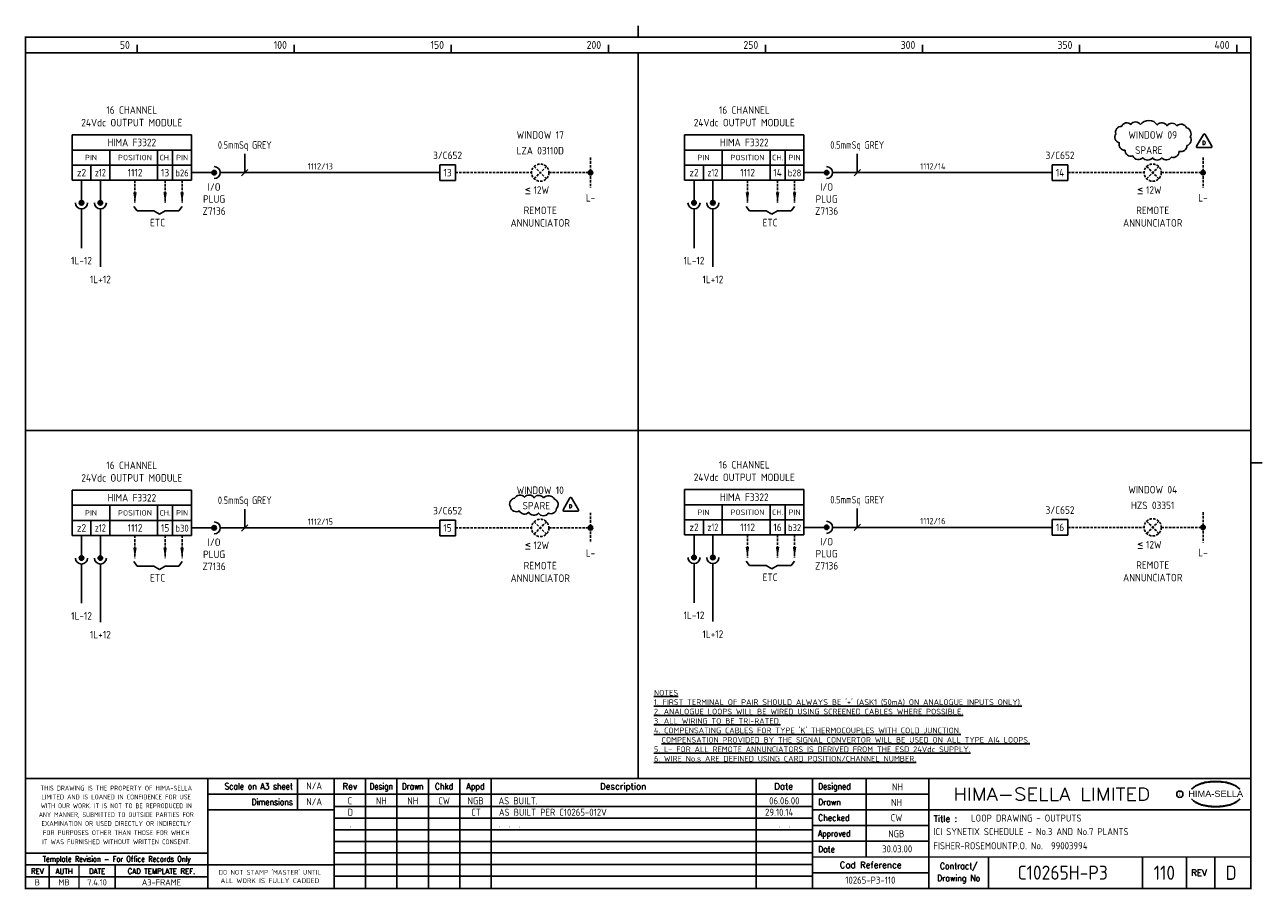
# Model space of a CAD drawing. Extents: x 14 to 408, y 0 to 275.
import ezdxf
from ezdxf.enums import TextEntityAlignment as Align

# ---------------------------------------------------------------- set-up
doc = ezdxf.new("R2010")
doc.units = 0
doc.header["$LTSCALE"] = 0.25
doc.header["$MEASUREMENT"] = 0
doc.linetypes.add('HIDDEN2', pattern=[4.7625, 3.175, -1.5875])
doc.layers.get('0').update_dxf_attribs({"color": 41, "linetype": 'CONTINUOUS'})
for name, color, linetype in [('00-DRG_FRAME', 12, 'CONTINUOUS'), ('01-DRAW', 7, 'CONTINUOUS'), ('04-OUTLINE', 6, 'CONTINUOUS'), ('051-TEXT', 2, 'CONTINUOUS'), ('117', 7, 'CONTINUOUS'), ('117-TEXT', 2, 'CONTINUOUS')]:
    doc.layers.add(name, color=color, linetype=linetype)
doc.styles.add('ARIAL', font='arial.ttf', dxfattribs={"height": 2.5})
doc.styles.add('ISO', font='iso.shx')
doc.styles.add('ROMAND', font='ROMAND')
doc.styles.add('ROMANS', font='romans.shx')

# ---------------------------------------------------------------- blocks, each defined once
blk = doc.blocks.new('A3-REVA')
at = {"layer": '051-TEXT', "style": 'ISO'}
for tag, p in [('DESIGNED', (292.01, 31.7)), ('A', (117.73, 27.28)), ('DES', (127.73, 27.28)), ('DRN', (137.73, 27.28)), ('CHKD', (147.73, 27.28)), ('APPD', (157.73, 27.28)), ('DATE', (256, 27.28)), ('DRAWN', (291.72, 26.77)), ('CHECKED', (291.72, 21.89)), ('APPD', (291.65, 16.79)), ('DATE', (291.92, 11.96))]:
    blk.add_attdef(tag, text='', height=2.25, dxfattribs=at).set_placement(p, align=Align.CENTER)
blk.add_attdef('DESCRIPTION', (165.03, 27.28), '', height=2.25, dxfattribs=at)
blk = doc.blocks.new('A3-REVB')
at = {"layer": '051-TEXT', "style": 'ISO'}
for tag, p in [('A', (124.85, -20.36)), ('DES', (134.85, -20.36)), ('DRN', (144.85, -20.36)), ('CHKD', (154.85, -20.36)), ('APPD', (164.85, -20.36)), ('DATE', (263.12, -20.36))]:
    blk.add_attdef(tag, text='', height=2.25, dxfattribs=at).set_placement(p, align=Align.CENTER)
blk.add_attdef('DESCRIPTION', (172.15, -20.36), '', height=2.25, dxfattribs=at)
blk = doc.blocks.new('A3-TITLE')
at = {"layer": '051-TEXT', "style": 'ISO'}
blk.add_attdef('TITLE_1', (315.46, 21.78), '', height=2.25, dxfattribs=at)
for tag, p in [('DRGNO', (376.96, 3.24)), ('REV.', (398.2, 3.24))]:
    blk.add_attdef(tag, text='', height=4.5, dxfattribs=at).set_placement(p, align=Align.CENTER)
blk = doc.blocks.new('DOT')
for radius in [0.75, 0.65, 0.55, 0.45, 0.35, 0.25, 0.15, 0.05]:
    blk.add_circle((0, 0), radius)
blk = doc.blocks.new('A3-CONTRACT')
at = {"layer": '051-TEXT', "color": 41, "style": 'ISO'}
for tag, height, p in [('SCALE', 2.25, (106.71, 31.82)), ('DIMS', 2.25, (106.71, 26.8)), ('CAD-REF', 2.25, (283.73, 1.84)), ('CONTRACT', 4.5, (344.94, 3.1))]:
    blk.add_attdef(tag, text='', height=height, dxfattribs=at).set_placement(p, align=Align.CENTER)
for tag, p in [('TITLE_2', (303.86, 17.28)), ('TITLE_3', (303.79, 12.78))]:
    blk.add_attdef(tag, p, '', height=2.25, dxfattribs=at)

msp = doc.modelspace()

# ---------------------------------------------------------------- linework, layer by layer
at = {"layer": '00-DRG_FRAME'}
for p, q in [((50, 266.5), (50, 269)), ((100, 266.5), (100, 269)), ((150, 266.5), (150, 269)), ((200, 266.5), (200, 269)), ((250, 266.5), (250, 269)), ((300, 266.5), (300, 269)), ((350, 266.5), (350, 269)), ((400, 266.5), (400, 269)), ((101.01, 35.5), (101.01, 25.5)), ((122.7, 35.5), (122.7, 0.5)), ((132.7, 0.5), (132.7, 35.5)), ((142.7, 0.5), (142.7, 35.5)), ((152.7, 35.5), (152.7, 0.5)), ((162.7, 35.5), (162.7, 0.5)), ((247, 35.5), (247, 0.5)), ((282, 35.5), (282, 10.5)), ((265, 30.5), (302, 30.5)), ((265, 26.59), (112.7, 26.59)), ((302, 25.5), (265, 25.5)), ((265, 22.89), (112.7, 22.89)), ((265, 20.5), (302, 20.5)), ((265, 19.19), (112.7, 19.19)), ((265, 15.49), (112.7, 15.49)), ((302, 15.5), (265, 15.5)), ((265, 11.79), (112.7, 11.79)), ((265, 8.09), (112.7, 8.09)), ((321, 10.5), (321, 0.5)), ((370, 10.5), (370, 0.5)), ((384, 0.5), (384, 10.5)), ((393, 10.5), (393, 0.5)), ((72.5, 4.25), (14.5, 4.25)), ((265, 4.39), (112.7, 4.39)), ((302, 5.5), (265, 5.5))]:
    msp.add_line(p, q, dxfattribs=at)
at = {"layer": '00-DRG_FRAME', "const_width": 0.5}
for points in [[(209.5, 271.5), (209.5, 275.18)], [(209.5, 271.5), (209.5, 275.18)], [(14.5, 266.5), (404.5, 266.5)], [(209.5, 35.5), (209.5, 266.5)], [(14.5, 146.31), (404.5, 146.31)], [(404.5, 136), (408.18, 136)], [(404.5, 35.5), (14.5, 35.5)], [(72.5, 0.5), (72.5, 35.5)], [(112.7, 0.5), (112.7, 35.5)], [(265, 35.5), (265, 0.5)], [(302, 0.5), (302, 35.5)], [(265, 30.5), (72.5, 30.5)], [(112.7, 25.5), (72.5, 25.5)], [(404.5, 25.5), (302, 25.5)], [(14.5, 11.75), (72.5, 11.75)], [(14.5, 8), (72.5, 8)], [(22, 0.5), (22, 8)], [(31.5, 0.5), (31.5, 8)], [(43, 0.5), (43, 8)], [(112.7, 8), (72.5, 8)], [(265, 10.5), (404.5, 10.5)]]:
    msp.add_lwpolyline(points, dxfattribs=at)
msp.add_lwpolyline([(14.5, 0.5), (404.5, 0.5), (404.5, 271.5), (14.5, 271.5)], close=True, dxfattribs=at)
at = {"layer": '00-DRG_FRAME', "color": 3}
msp.add_circle((381.88, 30.5), 1, dxfattribs=at)
for centre, radius, start, end in [((390.6, 26.83), 7.24, 106.0532, 133.5024), ((390.88, 27.01), 7.3, 130.419, 136.057), ((390.11, 28.1), 5.98, 122.244, 131.6154), ((389.75, 28.78), 5.21, 111.8206, 122.8668), ((391.78, 24.7), 9.76, 107.5931, 113.9452), ((393.1, 18.5), 15.94, 89.2698, 106.3911), ((392.1, 23.52), 10.99, 96.0146, 107.3203), ((393.29, 16.31), 18.28, 92.8917, 97.3734), ((393.24, 18.86), 15.73, 89.7805, 93.1738), ((393.36, 18.86), 15.73, 86.8262, 90.2195), ((393.51, 18.5), 15.94, 73.6089, 90.7302), ((393.31, 16.31), 18.28, 82.6266, 87.1083), ((394.51, 23.52), 10.99, 72.6797, 83.9854), ((394.83, 24.7), 9.76, 66.0548, 72.4069), ((396, 26.83), 7.24, 46.4976, 73.9468), ((396.85, 28.78), 5.21, 57.1332, 68.1794), ((396.49, 28.1), 5.98, 48.3846, 57.756), ((395.73, 27.01), 7.3, 43.943, 49.581), ((390.88, 34.04), 7.3, 223.943, 229.581), ((390.6, 34.23), 7.24, 226.4976, 253.9468), ((390.11, 32.96), 5.98, 228.3846, 237.756), ((389.75, 32.28), 5.21, 237.1332, 248.1794), ((396, 34.23), 7.24, 286.0532, 313.5024), ((396.85, 32.28), 5.21, 291.8206, 302.8668), ((396.49, 32.96), 5.98, 302.244, 311.6154), ((395.73, 34.04), 7.3, 310.419, 316.057), ((391.78, 36.36), 9.76, 246.0548, 252.4069), ((393.1, 42.56), 15.94, 253.6089, 270.7302), ((392.1, 37.54), 10.99, 252.6797, 263.9854), ((393.29, 44.75), 18.28, 262.6266, 267.1083), ((393.24, 42.19), 15.73, 266.8262, 270.2195), ((393.51, 42.56), 15.94, 269.2698, 286.3911), ((393.36, 42.19), 15.73, 269.7805, 273.1738), ((393.31, 44.75), 18.28, 272.8917, 277.3734), ((394.51, 37.54), 10.99, 276.0146, 287.3203), ((394.83, 36.36), 9.76, 287.5931, 293.9452)]:
    msp.add_arc(centre, radius, start, end, dxfattribs=at)
at = {"layer": '04-OUTLINE'}
for points in [[(369.39, 243.64, 0.520567), (366.27, 243.73, 0.520567), (366.27, 243.73, 0.520567), (363.34, 243.09, 0.520567), (363.34, 243.09, 0.520567), (361.51, 240.71, 0.520567), (361.51, 240.71, 0.520567), (362.61, 237.88, 0.520567), (362.61, 237.88, 0.520567), (364.44, 235.5, 0.520567), (364.44, 235.5, 0.520567), (366.91, 233.67, 0.520567), (366.91, 233.67, 0.520567), (370.12, 233.12, 0.520567), (370.12, 233.12, 0.520567), (373.14, 233.12, 0.520567), (373.14, 233.12, 0.520567), (376.16, 233.12, 0.520567), (376.16, 233.12, 0.520567), (379.19, 233.3, 0.520567), (379.19, 233.3, 0.520567), (381.66, 235.13, 0.520567), (381.66, 235.13, 0.520567), (384.13, 236.96, 0.520567), (384.13, 236.96, 0.520567), (385.14, 239.8, 0.520567), (385.14, 239.8, 0.520567), (384.04, 242.63, 0.520567), (384.04, 242.63, 0.520567), (380.93, 243.27, 0.520567), (380.93, 243.27, 0.520567), (377.81, 243.27, 0.520567), (377.81, 243.27, 0.520567), (374.7, 243.55, 0.520567), (374.7, 243.55, 0.520567)], [(389.37, 240.54), (387.21, 236.79, 0.57735), (387.48, 236.32), (391.81, 236.32, 0.57735), (392.08, 236.79), (389.91, 240.54, 0.57735)], [(179.4, 124.8, 0.520567), (176.34, 124.87, 0.520567), (176.34, 124.87, 0.520567), (173.29, 125.01, 0.520567), (173.29, 125.01, 0.520567), (170.16, 124.73, 0.520567), (170.16, 124.73, 0.520567), (168.81, 121.96, 0.520567), (168.81, 121.96, 0.520567), (171.66, 120.68, 0.520567), (171.66, 120.68, 0.520567), (174.64, 120.26, 0.520567), (174.64, 120.26, 0.520567), (177.76, 119.97, 0.520567), (177.76, 119.97, 0.520567), (180.89, 119.97, 0.520567), (180.89, 119.97, 0.520567), (183.52, 121.46, 0.520567), (183.52, 121.46, 0.520567), (182.88, 124.44, 0.520567), (182.88, 124.44, 0.520567)], [(187.75, 124.82), (185.59, 121.07, 0.57735), (185.86, 120.61), (190.19, 120.61, 0.57735), (190.46, 121.07), (188.29, 124.82, 0.57735)]]:
    msp.add_lwpolyline(points, format="xyb", close=True, dxfattribs=at)
at = {"layer": '117'}
for p, q in [((29.32, 240.36), (29.32, 225.96)), ((67.32, 240.36), (29.32, 240.36)), ((67.32, 240.36), (67.32, 225.96)), ((224.26, 240.36), (224.26, 225.96)), ((262.26, 240.36), (224.26, 240.36)), ((262.26, 240.36), (262.26, 225.96)), ((67.32, 235.56), (29.32, 235.56)), ((41.32, 235.56), (41.32, 225.96)), ((56.52, 235.56), (56.52, 225.96)), ((61.32, 235.56), (61.32, 225.96)), ((262.26, 235.56), (224.26, 235.56)), ((236.26, 235.56), (236.26, 225.96)), ((251.46, 235.56), (251.46, 225.96)), ((256.26, 235.56), (256.26, 225.96)), ((67.32, 230.76), (29.32, 230.76)), ((35.32, 230.76), (35.32, 225.96)), ((146.32, 230.86), (146.32, 225.86)), ((151.32, 230.86), (146.32, 230.86)), ((151.32, 225.86), (151.32, 230.86)), ((262.26, 230.76), (224.26, 230.76)), ((230.26, 230.76), (230.26, 225.96)), ((341.26, 230.86), (341.26, 225.86)), ((346.26, 230.86), (341.26, 230.86)), ((346.26, 225.86), (346.26, 230.86)), ((67.32, 225.96), (29.32, 225.96)), ((32.32, 225.96), (32.32, 218.76)), ((38.32, 225.96), (38.32, 218.76)), ((67.32, 228.36), (74.52, 228.36)), ((76.44, 228.36), (146.32, 228.36)), ((151.32, 225.86), (146.32, 225.86)), ((262.26, 225.96), (224.26, 225.96)), ((227.26, 225.96), (227.26, 218.76)), ((233.26, 225.96), (233.26, 218.76)), ((262.26, 228.36), (269.46, 228.36)), ((271.38, 228.36), (341.26, 228.36)), ((346.26, 225.86), (341.26, 225.86)), ((32.32, 216.84), (32.32, 204.36)), ((38.32, 216.84), (38.32, 198.36)), ((48.92, 217.62), (50, 216.18)), ((64.32, 217.62), (63.24, 216.18)), ((227.26, 216.84), (227.26, 204.36)), ((233.26, 216.84), (233.26, 198.36)), ((243.86, 217.62), (244.94, 216.18)), ((259.26, 217.62), (258.18, 216.18)), ((50, 216.18), (55.32, 216.18)), ((55.32, 216.18), (57.12, 215.1)), ((58.92, 216.18), (57.12, 215.1)), ((63.24, 216.18), (58.92, 216.18)), ((244.94, 216.18), (250.26, 216.18)), ((250.26, 216.18), (252.06, 215.1)), ((253.86, 216.18), (252.06, 215.1)), ((258.18, 216.18), (253.86, 216.18)), ((67.32, 127.27), (29.32, 127.27)), ((29.32, 127.27), (29.32, 112.87)), ((67.32, 127.27), (67.32, 112.87)), ((262.26, 127.45), (224.26, 127.45)), ((224.26, 127.45), (224.26, 113.05)), ((262.26, 127.45), (262.26, 113.05)), ((67.32, 122.47), (29.32, 122.47)), ((41.32, 122.47), (41.32, 112.87)), ((56.52, 122.47), (56.52, 112.87)), ((61.32, 122.47), (61.32, 112.87)), ((262.26, 122.65), (224.26, 122.65)), ((236.26, 122.65), (236.26, 113.05)), ((251.46, 122.65), (251.46, 113.05)), ((256.26, 122.65), (256.26, 113.05)), ((67.32, 117.67), (29.32, 117.67)), ((35.32, 117.67), (35.32, 112.87)), ((67.32, 115.27), (74.52, 115.27)), ((76.44, 115.27), (146.32, 115.27)), ((146.32, 117.77), (146.32, 112.77)), ((151.32, 117.77), (146.32, 117.77)), ((151.32, 112.77), (151.32, 117.77)), ((262.26, 117.85), (224.26, 117.85)), ((230.26, 117.85), (230.26, 113.05)), ((262.26, 115.45), (269.46, 115.45)), ((271.38, 115.45), (341.26, 115.45)), ((346.26, 117.95), (341.26, 117.95)), ((341.26, 117.95), (341.26, 112.95)), ((346.26, 112.95), (346.26, 117.95)), ((67.32, 112.87), (29.32, 112.87)), ((32.32, 112.87), (32.32, 105.67)), ((38.32, 112.87), (38.32, 105.67)), ((151.32, 112.77), (146.32, 112.77)), ((262.26, 113.05), (224.26, 113.05)), ((227.26, 113.05), (227.26, 105.85)), ((233.26, 113.05), (233.26, 105.85)), ((346.26, 112.95), (341.26, 112.95)), ((32.32, 103.75), (32.32, 91.27)), ((38.32, 103.75), (38.32, 85.27)), ((48.92, 104.53), (50, 103.09)), ((50, 103.09), (55.32, 103.09)), ((55.32, 103.09), (57.12, 102.01)), ((58.92, 103.09), (57.12, 102.01)), ((63.24, 103.09), (58.92, 103.09)), ((64.32, 104.53), (63.24, 103.09)), ((227.26, 103.93), (227.26, 91.45)), ((233.26, 103.93), (233.26, 85.45)), ((243.86, 104.71), (244.94, 103.27)), ((244.94, 103.27), (250.26, 103.27)), ((250.26, 103.27), (252.06, 102.19)), ((253.86, 103.27), (252.06, 102.19)), ((258.18, 103.27), (253.86, 103.27)), ((259.26, 104.71), (258.18, 103.27))]:
    msp.add_line(p, q, dxfattribs=at)
at = {"layer": '117', "color": 3}
for p, q in [((84.27, 228.36), (84.27, 234.36)), ((279.21, 228.36), (279.21, 234.36)), ((83.27, 227.36), (85.27, 229.36)), ((278.21, 227.36), (280.21, 229.36)), ((84.27, 115.27), (84.27, 121.27)), ((279.21, 115.45), (279.21, 121.45)), ((83.27, 114.27), (85.27, 116.27)), ((278.21, 114.45), (280.21, 116.45))]:
    msp.add_line(p, q, dxfattribs=at)
at = {"layer": '117', "linetype": 'HIDDEN2'}
for p, q in [((194.32, 233.16), (194.32, 223.56)), ((389.26, 233.16), (389.26, 223.56)), ((176.37, 226.42), (180.26, 230.31)), ((176.37, 230.31), (180.26, 226.42)), ((371.32, 230.31), (375.21, 226.42)), ((371.32, 226.42), (375.21, 230.31)), ((49.32, 225.96), (49.32, 218.76)), ((58.92, 225.96), (58.92, 218.76)), ((64.32, 225.96), (64.32, 218.76)), ((151.32, 228.36), (175.57, 228.36)), ((181.07, 228.36), (194.32, 228.36)), ((244.26, 225.96), (244.26, 218.76)), ((253.86, 225.96), (253.86, 218.76)), ((259.26, 225.96), (259.26, 218.76)), ((346.26, 228.36), (370.51, 228.36)), ((376.01, 228.36), (389.26, 228.36)), ((194.32, 120.07), (194.32, 110.47)), ((389.26, 120.25), (389.26, 110.65)), ((151.32, 115.27), (175.57, 115.27)), ((176.37, 117.21), (180.26, 113.32)), ((176.37, 113.32), (180.26, 117.21)), ((181.07, 115.27), (194.32, 115.27)), ((346.26, 115.45), (370.51, 115.45)), ((371.32, 113.5), (375.21, 117.39)), ((371.32, 117.39), (375.21, 113.5)), ((376.01, 115.45), (389.26, 115.45)), ((49.32, 112.87), (49.32, 105.67)), ((58.92, 112.87), (58.92, 105.67)), ((64.32, 112.87), (64.32, 105.67)), ((244.26, 113.05), (244.26, 105.85)), ((253.86, 113.05), (253.86, 105.85)), ((259.26, 113.05), (259.26, 105.85))]:
    msp.add_line(p, q, dxfattribs=at)
at = {"layer": '117'}
for centre, radius in [((74.52, 228.36), 0.72), ((74.52, 228.36), 0.624), ((74.52, 228.36), 0.528), ((74.52, 228.36), 0.432), ((74.52, 228.36), 0.336), ((269.46, 228.36), 0.72), ((269.46, 228.36), 0.624), ((269.46, 228.36), 0.528), ((269.46, 228.36), 0.432), ((269.46, 228.36), 0.336), ((74.52, 228.36), 0.24), ((74.52, 228.36), 0.144), ((74.52, 228.36), 0.048), ((269.46, 228.36), 0.24), ((269.46, 228.36), 0.144), ((269.46, 228.36), 0.048), ((32.32, 218.76), 0.72), ((32.32, 218.76), 0.624), ((32.32, 218.76), 0.528), ((32.32, 218.76), 0.432), ((32.32, 218.76), 0.336), ((32.32, 218.76), 0.24), ((32.32, 218.76), 0.144), ((32.32, 218.76), 0.048), ((38.32, 218.76), 0.72), ((38.32, 218.76), 0.624), ((38.32, 218.76), 0.528), ((38.32, 218.76), 0.432), ((38.32, 218.76), 0.336), ((38.32, 218.76), 0.24), ((38.32, 218.76), 0.144), ((38.32, 218.76), 0.048), ((227.26, 218.76), 0.72), ((227.26, 218.76), 0.624), ((227.26, 218.76), 0.528), ((227.26, 218.76), 0.432), ((227.26, 218.76), 0.336), ((227.26, 218.76), 0.24), ((227.26, 218.76), 0.144), ((227.26, 218.76), 0.048), ((233.26, 218.76), 0.72), ((233.26, 218.76), 0.624), ((233.26, 218.76), 0.528), ((233.26, 218.76), 0.432), ((233.26, 218.76), 0.336), ((233.26, 218.76), 0.24), ((233.26, 218.76), 0.144), ((233.26, 218.76), 0.048), ((74.52, 115.27), 0.72), ((74.52, 115.27), 0.624), ((74.52, 115.27), 0.528), ((74.52, 115.27), 0.432), ((74.52, 115.27), 0.336), ((74.52, 115.27), 0.24), ((74.52, 115.27), 0.144), ((74.52, 115.27), 0.048), ((269.46, 115.45), 0.72), ((269.46, 115.45), 0.624), ((269.46, 115.45), 0.528), ((269.46, 115.45), 0.432), ((269.46, 115.45), 0.336), ((269.46, 115.45), 0.24), ((269.46, 115.45), 0.144), ((269.46, 115.45), 0.048), ((227.26, 105.85), 0.72), ((227.26, 105.85), 0.624), ((233.26, 105.85), 0.72), ((233.26, 105.85), 0.624), ((32.32, 105.67), 0.72), ((32.32, 105.67), 0.624), ((32.32, 105.67), 0.528), ((32.32, 105.67), 0.432), ((32.32, 105.67), 0.336), ((32.32, 105.67), 0.24), ((32.32, 105.67), 0.144), ((32.32, 105.67), 0.048), ((38.32, 105.67), 0.72), ((38.32, 105.67), 0.624), ((38.32, 105.67), 0.528), ((38.32, 105.67), 0.432), ((38.32, 105.67), 0.336), ((38.32, 105.67), 0.24), ((38.32, 105.67), 0.144), ((38.32, 105.67), 0.048), ((227.26, 105.85), 0.528), ((227.26, 105.85), 0.432), ((227.26, 105.85), 0.336), ((227.26, 105.85), 0.24), ((227.26, 105.85), 0.144), ((227.26, 105.85), 0.048), ((233.26, 105.85), 0.528), ((233.26, 105.85), 0.432), ((233.26, 105.85), 0.336), ((233.26, 105.85), 0.24), ((233.26, 105.85), 0.144), ((233.26, 105.85), 0.048)]:
    msp.add_circle(centre, radius, dxfattribs=at)
at = {"layer": '117', "linetype": 'HIDDEN2'}
for centre in [(178.32, 228.36), (373.26, 228.36), (178.32, 115.27), (373.26, 115.45)]:
    msp.add_circle(centre, 2.75, dxfattribs=at)
at = {"layer": '117'}
for centre, start, end in [((74.52, 228.36), 270, 90), ((269.46, 228.36), 270, 90), ((32.32, 218.76), 180, 0), ((38.32, 218.76), 180, 0), ((227.26, 218.76), 180, 0), ((233.26, 218.76), 180, 0), ((74.52, 115.27), 270, 90), ((269.46, 115.45), 270, 90), ((32.32, 105.67), 180, 0), ((38.32, 105.67), 180, 0), ((227.26, 105.85), 180, 0), ((233.26, 105.85), 180, 0)]:
    msp.add_arc(centre, 1.92, start, end, dxfattribs=at)
for points in [[(49.88, 222.12), (48.76, 222.12), (49.32, 218.76)], [(59.48, 222.12), (58.36, 222.12), (58.92, 218.76)], [(64.88, 222.12), (63.76, 222.12), (64.32, 218.76)], [(244.82, 222.12), (243.7, 222.12), (244.26, 218.76)], [(254.42, 222.12), (253.3, 222.12), (253.86, 218.76)], [(259.82, 222.12), (258.7, 222.12), (259.26, 218.76)], [(49.88, 109.03), (48.76, 109.03), (49.32, 105.67)], [(59.48, 109.03), (58.36, 109.03), (58.92, 105.67)], [(64.88, 109.03), (63.76, 109.03), (64.32, 105.67)], [(244.82, 109.21), (243.7, 109.21), (244.26, 105.85)], [(254.42, 109.21), (253.3, 109.21), (253.86, 105.85)], [(259.82, 109.21), (258.7, 109.21), (259.26, 105.85)]]:
    msp.add_solid(points, dxfattribs=at)

# ---------------------------------------------------------------- block references
at = {"layer": '00-DRG_FRAME'}
for name, p, values in [('A3-CONTRACT', (-0.35, 0.19), {'TITLE_2': 'ICI SYNETIX SCHEDULE - No.3 AND No.7 PLANTS', 'TITLE_3': 'FISHER-ROSEMOUNTP.O. No.  99003994', 'CAD-REF': '10265-P3-110', 'CONTRACT': 'C10265H-P3', 'SCALE': 'N/A', 'DIMS': 'N/A'}), ('A3-TITLE', (0, 0), {'TITLE_1': 'LOOP DRAWING - OUTPUTS', 'DRGNO': '110', 'REV.': 'D'}), ('A3-REVB', (-7, 40.28), {'A': '.', 'DESCRIPTION': '.  .  .', 'DATE': '.  .'})]:
    msp.add_blockref(name, p, dxfattribs=at).add_auto_attribs(values)
ref = msp.add_blockref('A3-REVA', (0, 0), dxfattribs=at)
ref.add_attrib('A', 'C', dxfattribs={"layer": '051-TEXT', "height": 2.25, "style": 'ISO'}).set_placement((117.73, 27.28), align=Align.CENTER)
ref.add_attrib('DES', 'NH', dxfattribs={"layer": '051-TEXT', "height": 2.25, "style": 'ISO'}).set_placement((127.73, 27.28), align=Align.CENTER)
ref.add_attrib('DRN', 'NH', dxfattribs={"layer": '051-TEXT', "height": 2.25, "style": 'ISO'}).set_placement((137.73, 27.28), align=Align.CENTER)
ref.add_attrib('CHKD', 'CW', dxfattribs={"layer": '051-TEXT', "height": 2.25, "style": 'ISO'}).set_placement((147.73, 27.28), align=Align.CENTER)
ref.add_attrib('APPD', 'NGB', dxfattribs={"layer": '051-TEXT', "height": 2.25, "style": 'ISO'}).set_placement((157.73, 27.28), align=Align.CENTER)
ref.add_attrib('DESCRIPTION', 'AS BUILT.', (165.03, 27.28), dxfattribs={"layer": '051-TEXT', "height": 2.25, "style": 'ISO'})
ref.add_attrib('DATE', '06.06.00', dxfattribs={"layer": '051-TEXT', "height": 2.25, "style": 'ISO'}).set_placement((256, 27.28), align=Align.CENTER)
ref.add_attrib('DESIGNED', 'NH', dxfattribs={"layer": '051-TEXT', "height": 2.25, "style": 'ISO'}).set_placement((292.01, 31.7), align=Align.CENTER)
ref.add_attrib('DRAWN', 'NH', dxfattribs={"layer": '051-TEXT', "height": 2.25, "style": 'ISO'}).set_placement((291.72, 26.77), align=Align.CENTER)
ref.add_attrib('CHECKED', 'CW', dxfattribs={"layer": '051-TEXT', "height": 2.25, "style": 'ISO'}).set_placement((291.72, 21.89), align=Align.CENTER)
ref.add_attrib('APPD', 'NGB', dxfattribs={"layer": '051-TEXT', "height": 2.25, "style": 'ISO'}).set_placement((291.65, 16.79), align=Align.CENTER)
ref.add_attrib('DATE', '30.03.00', dxfattribs={"layer": '051-TEXT', "height": 2.25, "style": 'ISO'}).set_placement((291.92, 11.96), align=Align.CENTER)
ref = msp.add_blockref('A3-REVB', (-7, 43.98), dxfattribs=at)
ref.add_attrib('A', 'D', dxfattribs={"layer": '051-TEXT', "height": 2.25, "style": 'ISO'}).set_placement((117.85, 23.62), align=Align.CENTER)
ref.add_attrib('APPD', 'CT', dxfattribs={"layer": '051-TEXT', "height": 2.25, "style": 'ISO'}).set_placement((157.85, 23.62), align=Align.CENTER)
ref.add_attrib('DESCRIPTION', 'AS BUILT PER C10265-012V', (165.15, 23.62), dxfattribs={"layer": '051-TEXT', "height": 2.25, "style": 'ISO'})
ref.add_attrib('DATE', '29.10.14', dxfattribs={"layer": '051-TEXT', "height": 2.25, "style": 'ISO'}).set_placement((254.35, 23.62), align=Align.CENTER)
at = {"layer": '117', "linetype": 'HIDDEN2', "xscale": 0.9600000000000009, "yscale": 0.9600000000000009, "zscale": 0.9600000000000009}
for p in [(194.32, 228.36), (389.26, 228.36), (194.32, 115.27), (389.26, 115.45)]:
    msp.add_blockref('DOT', p, dxfattribs=at)

# ---------------------------------------------------------------- texts
at = {"layer": '00-DRG_FRAME', "style": 'ISO'}
for s, p in [('50', (47.69, 267.75)), ('100', (97.69, 267.75)), ('150', (147.69, 267.75)), ('200', (197.69, 267.75)), ('250', (247.69, 267.75)), ('300', (297.69, 267.75)), ('350', (347.69, 267.75)), ('400', (397.69, 267.75))]:
    msp.add_text(s, height=2.5, dxfattribs=at).set_placement(p, align=Align.RIGHT)
at = {"layer": '00-DRG_FRAME', "color": 3, "style": 'ISO'}
for s, width, p in [('THIS DRAWING IS THE PROPERTY OF HIMA-SELLA', 0.9, (43.36, 32.44)), ("DO NOT STAMP 'MASTER' UNTIL", 0.95, (92.25, 5.79))]:
    msp.add_text(s, height=1.53, dxfattribs=dict(at, width=width)).set_placement(p, align=Align.MIDDLE)
at = {"layer": '00-DRG_FRAME', "color": 4, "style": 'ROMAND', "width": 0.87}
for s, p in [('Scale on A3 sheet', (99.54, 32)), ('Dimensions', (99.54, 27.01))]:
    msp.add_text(s, height=2, dxfattribs=at).set_placement(p, align=Align.RIGHT)
at = {"layer": '00-DRG_FRAME', "color": 4, "style": 'ROMAND'}
for s, p in [('Rev', (117.7, 32)), ('Description', (204.69, 32)), ('Date', (255.79, 32))]:
    msp.add_text(s, height=2, dxfattribs=at).set_placement(p, align=Align.CENTER)
for s, width, p in [('Design', 0.85, (127.7, 32)), ('Drawn', 0.85, (137.7, 32)), ('Chkd', 0.9, (147.7, 32)), ('Appd', 0.9, (157.7, 32))]:
    msp.add_text(s, height=2, dxfattribs=dict(at, width=width)).set_placement(p, align=Align.CENTER)
for s, width, p in [('Designed', 0.87, (266.75, 32)), ('Drawn', 0.9, (266.75, 27)), ('Checked', 0.9, (266.75, 22)), ('Approved', 0.85, (266.75, 17)), ('Date', 0.9, (266.75, 12))]:
    msp.add_text(s, height=2, dxfattribs=dict(at, width=width)).set_placement(p)
at = {"layer": '00-DRG_FRAME', "style": 'ROMAND', "width": 1.15}
msp.add_text('HIMA-SELLA LIMITED', height=4, dxfattribs=at).set_placement((341.1, 30.5), align=Align.MIDDLE)
at = {"layer": '00-DRG_FRAME', "style": 'ARIAL', "width": 1.05}
msp.add_text('HIMA-SELLA', height=2, dxfattribs=at).set_placement((393.3, 29.63), align=Align.CENTER)
at = {"layer": '00-DRG_FRAME', "color": 3, "style": 'ISO'}
for s, width, p in [('LIMITED AND IS LOANED IN CONFIDENCE FOR USE', 0.9, (43.36, 29.62)), ('WITH OUR WORK. IT IS NOT TO BE REPRODUCED IN', 0.87, (43.36, 26.81)), ('ANY MANNER, SUBMITTED TO OUTSIDE PARTIES FOR', 0.87, (43.36, 23.99)), ('EXAMINATION OR USED DIRECTLY OR INDIRECTLY', 0.9, (43.36, 21.18)), ('IT WAS FURNISHED WITHOUT WRITTEN CONSENT.', 0.9, (43.36, 15.35)), ('FOR PURPOSES OTHER THAN THOSE FOR WHICH', 0.9, (43.36, 18.27))]:
    msp.add_text(s, height=1.53, dxfattribs=dict(at, width=width)).set_placement(p, align=Align.MIDDLE_CENTER)
at = {"layer": '00-DRG_FRAME', "color": 3, "style": 'ISO', "width": 0.9}
msp.add_text('C', height=1, dxfattribs=at).set_placement((381.84, 30), align=Align.CENTER)
at = {"layer": '00-DRG_FRAME', "color": 4, "style": 'ROMAND'}
msp.add_text('Title :', height=2, dxfattribs=at).set_placement((303.5, 21.75))
for s, height, width, p in [('Template Revision - For Office Records Only', 1.8, 0.85, (43.5, 9.62)), ('Contract/', 2, 0.9, (311.5, 7.5)), ('REV', 1.8, 0.9, (18.25, 6)), ('AUTH', 1.8, 0.9, (26.75, 6)), ('DATE', 1.8, 0.9, (37.25, 6)), ('CAD TEMPLATE REF.', 1.8, 0.9, (57.75, 6)), ('Drawing No', 2, 0.9, (311.5, 3.5))]:
    msp.add_text(s, height=height, dxfattribs=dict(at, width=width)).set_placement(p, align=Align.MIDDLE)
for s, p in [('Cad Reference', (283.5, 8)), ('REV', (388, 5.5))]:
    msp.add_text(s, height=2, dxfattribs=at).set_placement(p, align=Align.MIDDLE)
at = {"layer": '00-DRG_FRAME', "color": 41, "style": 'ISO'}
for s, p in [('B', (18.25, 1.45)), ('MB', (26.75, 1.45)), ('7.4.10', (37.25, 1.45)), ('A3-FRAME', (57.75, 1.45))]:
    msp.add_text(s, height=2, dxfattribs=at).set_placement(p, align=Align.CENTER)
at = {"layer": '00-DRG_FRAME', "color": 3, "style": 'ISO'}
msp.add_text('ALL WORK IS FULLY CADDED', height=1.53, dxfattribs=at).set_placement((92.25, 2.98), align=Align.MIDDLE_CENTER)
at = {"layer": '01-DRAW', "insert": (214.51, 63.71), "char_height": 1.8, "width": 133.83, "attachment_point": 1, "style": 'ISO'}
msp.add_mtext("{\\Fiso.shx;\\LNOTES\\P1. FIRST TERMINAL OF PAIR SHOULD ALWAYS BE '+' (ASK1 (50mA) ON ANALOGUE INPUTS ONLY).\\P2. ANALOGUE LOOPS WILL BE WIRED USING SCREENED CABLES WHERE POSSIBLE.\\P3. ALL WIRING TO BE TRI-RATED.\\P4. COMPENSATING CABLES FOR TYPE 'K' THERMOCOUPLES WITH COLD JUNCTION.\\P  COMPENSATION PROVIDED BY THE SIGNAL CONVERTOR WILL BE USED ON ALL TYPE AI4 LOOPS.\\P5. L- FOR ALL REMOTE ANNUNCIATORS IS DERIVED FROM THE ESD 24Vdc SUPPLY.\\P6. WIRE No.s ARE DEFINED USING CARD POSITION/CHANNEL NUMBER.}", dxfattribs=at)
at = {"layer": '04-OUTLINE', "style": 'ROMANS', "width": 0.95}
for p in [(389.54, 237.86), (187.92, 122.15)]:
    msp.add_text('D', height=1.21, dxfattribs=at).set_placement(p, align=Align.MIDDLE)
at = {"layer": '117-TEXT', "style": 'ISO'}
for s, height, p in [('16 CHANNEL', 2.4, (48.32, 247.08)), ('16 CHANNEL', 2.4, (243.26, 247.08)), ('24Vdc OUTPUT MODULE', 2.4, (48.32, 243.08)), ('24Vdc OUTPUT MODULE', 2.4, (243.26, 243.08)), ('HIMA F3322', 2.4, (48.32, 236.76)), ('HIMA F3322', 2.4, (243.26, 236.76)), ('PIN', 1.728, (35.32, 232.3)), ('POSITION', 1.728, (49.32, 232.3)), ('CH.', 1.728, (58.92, 232.3)), ('PIN', 1.73, (64.32, 232.3)), ('PIN', 1.728, (230.26, 232.3)), ('POSITION', 1.728, (244.26, 232.3)), ('CH.', 1.728, (253.86, 232.3)), ('PIN', 1.73, (259.26, 232.3)), ('z2', 2.4, (32.32, 227.16)), ('1112', 2.4, (49.37, 227.16)), ('13', 2.4, (58.92, 227.16)), ('b26', 2.2, (64.32, 227.16)), ('z2', 2.4, (227.26, 227.16)), ('1112', 2.4, (244.32, 227.16)), ('14', 2.4, (253.86, 227.16)), ('b28', 2.2, (259.26, 227.16)), ('I/O', 2.4, (74.52, 222.6)), ('I/O', 2.4, (269.46, 222.6)), ('PLUG', 2.4, (74.52, 218.76)), ('PLUG', 2.4, (269.46, 218.76)), ('Z7136', 2.4, (74.52, 214.92)), ('Z7136', 2.4, (269.46, 214.92)), ('ETC', 2.4, (56.52, 211.26)), ('ETC', 2.4, (251.46, 211.26)), ('16 CHANNEL', 2.4, (48.32, 133.99)), ('16 CHANNEL', 2.4, (243.26, 134.17)), ('24Vdc OUTPUT MODULE', 2.4, (48.32, 129.99)), ('24Vdc OUTPUT MODULE', 2.4, (243.26, 130.17)), ('HIMA F3322', 2.4, (243.26, 123.85)), ('HIMA F3322', 2.4, (48.32, 123.67)), ('PIN', 1.728, (35.32, 119.2)), ('POSITION', 1.728, (49.32, 119.2)), ('CH.', 1.728, (58.92, 119.2)), ('PIN', 1.73, (64.32, 119.21)), ('PIN', 1.728, (230.26, 119.38)), ('POSITION', 1.728, (244.26, 119.38)), ('CH.', 1.728, (253.86, 119.38)), ('PIN', 1.73, (259.26, 119.39)), ('z2', 2.4, (32.32, 114.07)), ('1112', 2.4, (49.37, 114.07)), ('15', 2.4, (58.92, 114.07)), ('b30', 2.2, (64.32, 114.07)), ('z2', 2.4, (227.26, 114.25)), ('1112', 2.4, (244.32, 114.25)), ('16', 2.4, (253.86, 114.25)), ('b32', 2.2, (259.26, 114.25)), ('I/O', 2.4, (74.52, 109.51)), ('I/O', 2.4, (269.46, 109.69)), ('PLUG', 2.4, (74.52, 105.67)), ('PLUG', 2.4, (269.46, 105.85)), ('Z7136', 2.4, (74.52, 101.83)), ('Z7136', 2.4, (269.46, 102.01)), ('ETC', 2.4, (56.52, 98.17)), ('ETC', 2.4, (251.46, 98.35))]:
    msp.add_text(s, height=height, dxfattribs=at).set_placement(p, align=Align.CENTER)
for s, p in [('WINDOW 17', (178.32, 240.36)), ('WINDOW 09', (373.26, 240.36)), ('LZA 03110D', (178.32, 235.36)), ('SPARE', (372.02, 235.53)), ('3/C652', (148.82, 233.86)), ('3/C652', (343.76, 233.86)), ('13', (148.82, 228.36)), ('14', (343.76, 228.36)), ('L-', (194.32, 220.36)), ('L-', (389.26, 220.36)), ('REMOTE', (178.32, 216.36)), ('REMOTE', (373.26, 216.36)), ('ANNUNCIATOR', (178.32, 212.36)), ('ANNUNCIATOR', (373.26, 212.36)), ('1L-12', (32.32, 200.36)), ('1L-12', (227.26, 200.36)), ('1L+12', (38.32, 194.36)), ('1L+12', (233.26, 194.36)), ('WINDOW 10', (178.32, 127.27)), ('WINDOW 04', (373.26, 127.45)), ('3/C652', (148.82, 120.77)), ('SPARE', (177.07, 122.36)), ('3/C652', (343.76, 120.95)), ('HZS 03351', (373.26, 122.45)), ('15', (148.82, 115.27)), ('16', (343.76, 115.45)), ('L-', (194.32, 107.27)), ('L-', (389.26, 107.45)), ('REMOTE', (178.32, 103.27)), ('REMOTE', (373.26, 103.45)), ('ANNUNCIATOR', (178.32, 99.27)), ('ANNUNCIATOR', (373.26, 99.45)), ('1L-12', (32.32, 87.27)), ('1L-12', (227.26, 87.45)), ('1L+12', (38.32, 81.27)), ('1L+12', (233.26, 81.45))]:
    msp.add_text(s, height=2.4, dxfattribs=at).set_placement(p, align=Align.MIDDLE)
for s, width, p in [('0.5mmSq GREY', 0.85, (84.27, 235.97)), ('0.5mmSq GREY', 0.85, (279.21, 235.97)), ('z12', 0.8, (38.32, 227.16)), ('z12', 0.8, (233.26, 227.16)), ('0.5mmSq GREY', 0.85, (84.27, 122.88)), ('0.5mmSq GREY', 0.85, (279.21, 123.06)), ('z12', 0.8, (38.32, 114.07)), ('z12', 0.8, (233.26, 114.25))]:
    msp.add_text(s, height=2.4, dxfattribs=dict(at, width=width)).set_placement(p, align=Align.CENTER)
at = {"layer": '117-TEXT', "color": 3, "style": 'ISO'}
for s, p in [('1112/13', (104.32, 230.36)), ('1112/14', (299.26, 230.36)), ('1112/15', (104.32, 117.27)), ('1112/16', (299.26, 117.45))]:
    msp.add_text(s, height=2, dxfattribs=at).set_placement(p, align=Align.MIDDLE_LEFT)
at = {"layer": '117-TEXT', "style": 'ISO'}
for s, height, p in [('<', 3.36, (173.32, 221.63)), ('-', 3.36, (173.32, 220.27)), ('12W', 2.4, (176.18, 221.62)), ('<', 3.36, (368.26, 221.63)), ('-', 3.36, (368.26, 220.27)), ('12W', 2.4, (371.12, 221.62)), ('<', 3.36, (173.32, 108.54)), ('12W', 2.4, (176.18, 108.53)), ('<', 3.36, (368.26, 108.72)), ('12W', 2.4, (371.12, 108.71)), ('-', 3.36, (173.32, 107.18)), ('-', 3.36, (368.26, 107.36))]:
    msp.add_text(s, height=height, dxfattribs=at).set_placement(p)

doc.saveas('drawing.dxf')
